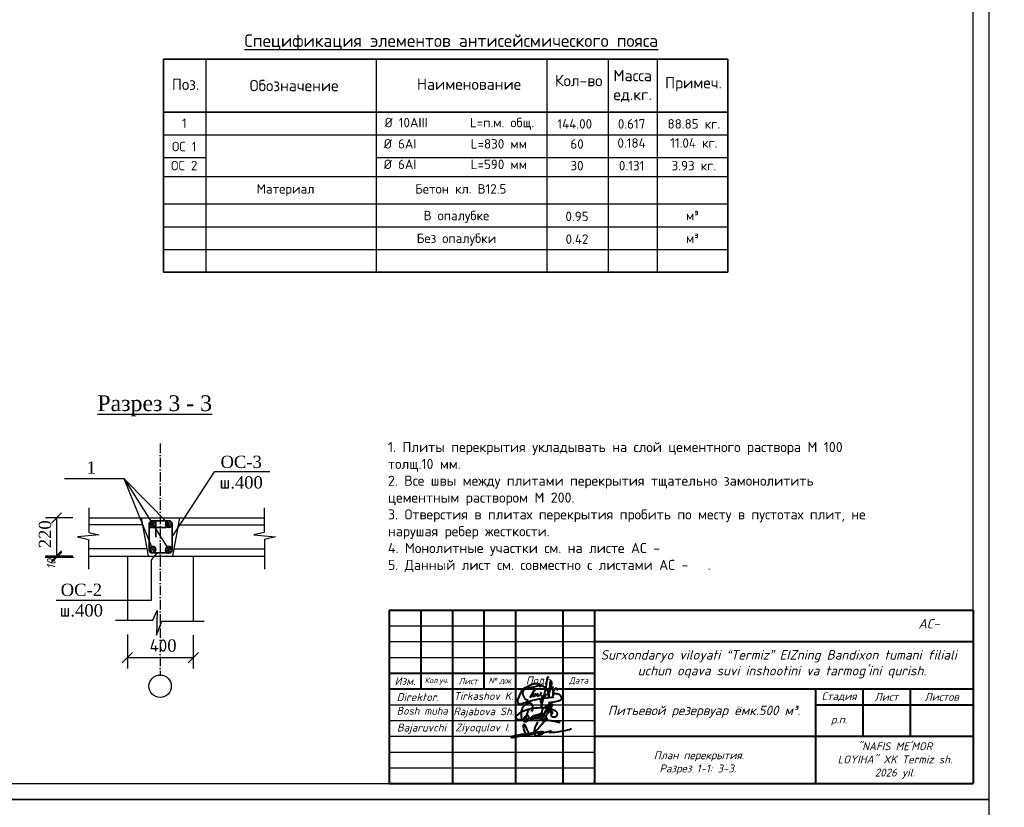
# Model space of a CAD drawing. Header units: millimetres. Extents: x -3143211 to -2549809, y 1060331 to 1341741.
# Tile 104 of 141: x -3028602 to -2997414, y 1202555 to 1227508. Entities that reach past the tile are written whole.
import ezdxf

# ---------------------------------------------------------------- set-up
doc = ezdxf.new("R2010")
doc.units = ezdxf.units.MM
doc.linetypes.add('ACAD_ISO10W100', pattern=[18, 12, -3, 0, -3])
doc.layers.add('(002) Рамка', color=7, linetype='Continuous')
doc.layers.add('0 @ 1', color=7, linetype='Continuous')
doc.styles.add('ISOCPEUR', font='isocpeui.ttf', dxfattribs={"height": 250})
doc.styles.get("Standard").update_dxf_attribs({"font": 'isocpeui.ttf'})
doc.styles.add('V@ler@Live', font='isocpeui.ttf')
doc.styles.add('ValeraTextStyle', font='isocpeur.ttf')
pattern_1 = [(50, (-4323027.096, 257550.24), (47.3680139, -4.1441622), [4.953, -54.483]), (355, (-4323027.096, 257550.24), (-9.1631348, 49.6747271), [3.9624, -43.5864]), (100.451, (-4323023.15, 257549.895), (38.2050504, 45.5303388), [4.2094, -46.3034]), (46.1842, (-4323027.096, 257563.45), (70.4805506, -10.9310053), [7.4295, -81.7245]), (96.6356, (-4323021.22, 257562.54), (61.725101, 64.3306445), [6.3141, -69.4551]), (351.184, (-4323027.1, 257563.45), (61.7251975, 64.3305306), [5.9436, -65.3796]), (21, (-4323020.492, 257560.146), (39.4198688, -26.5890348), [4.953, -54.483]), (326, (-4323020.492, 257560.146), (16.0685274, 47.8888712), [3.9624, -43.5864]), (71.4514, (-4323017.208, 257557.93), (55.4882876, 21.299943), [4.2094, -46.3034]), (37.5, (-4323027.096, 257550.24), (0.80303685, 21.9843101), [0, -43.05808, 0, -44.2468, 0, -43.7515]), (7.5, (-4323027.096, 257550.24), (17.37311225, 26.04694945), [0, -25.22728, 0, -42.06748, 0, -16.6751]), (327.5, (-4323041.823, 257550.24), (35.25355474, -1.48947344), [0, -16.51, 0, -51.5112, 0, -68.3514]), (317.5, (-4323048.427, 257550.24), (38.51358716, 6.61088767), [0, -21.463, 0, -34.20872, 0, -48.5394])]

# ---------------------------------------------------------------- blocks, each defined once
blk = doc.blocks.new('_Oblique')
at = {"color": 0, "linetype": 'ByBlock', "lineweight": -2}
blk.add_line((-0.5, -0.5), (0.5, 0.5), dxfattribs=at)
blk = doc.blocks.new('ghfgj jghjmhg jjbkm jkm')
at = {"color": 5, "linetype": 'ByBlock', "lineweight": 40}
for points in [[(-254.12, -8185.87), (-253.9, -8185.82), (-253.74, -8185.78), (-253.55, -8185.63), (-253.51, -8185.51), (-253.5, -8185.43), (-253.51, -8185.3), (-253.56, -8185.19), (-253.6, -8185.09), (-253.66, -8185.02), (-253.75, -8184.96), (-253.85, -8184.92), (-253.94, -8184.88), (-254.03, -8184.84), (-254.1, -8184.84), (-254.19, -8184.85), (-254.27, -8184.88), (-254.32, -8184.93), (-254.37, -8185.02), (-254.4, -8185.1), (-254.39, -8185.21), (-254.33, -8185.34), (-254.28, -8185.45), (-254.21, -8185.54), (-254.12, -8185.61), (-254.02, -8185.68), (-253.92, -8185.74), (-253.82, -8185.8), (-253.82, -8185.8), (-253.76, -8185.91), (-253.77, -8185.94), (-253.82, -8185.97), (-253.89, -8186.03), (-253.95, -8186.11), (-254.01, -8186.18), (-254.04, -8186.27), (-254.07, -8186.34), (-254.08, -8186.44), (-254.05, -8186.53), (-254.03, -8186.62), (-253.98, -8186.7), (-253.92, -8186.77), (-253.84, -8186.85), (-253.78, -8186.91), (-253.73, -8186.97), (-253.64, -8187.02), (-253.58, -8187.04), (-253.52, -8187.05), (-253.46, -8187.06), (-253.38, -8187.07), (-253.28, -8187.07), (-253.18, -8187.08), (-253.1, -8187.08), (-253.03, -8187.07), (-252.94, -8187.07), (-252.86, -8187.06), (-252.76, -8187.05), (-252.69, -8187.05), (-252.61, -8187.04), (-252.55, -8187.02), (-252.48, -8187), (-252.43, -8186.98), (-252.36, -8186.95), (-252.29, -8186.92), (-252.24, -8186.9), (-252.18, -8186.87), (-252.14, -8186.84), (-252.09, -8186.81), (-252.04, -8186.78), (-251.99, -8186.73), (-251.96, -8186.7), (-251.91, -8186.65), (-251.87, -8186.61), (-251.84, -8186.56), (-251.82, -8186.52), (-251.78, -8186.43), (-251.74, -8186.32), (-251.7, -8186.18), (-251.67, -8186.04), (-251.67, -8185.93), (-251.67, -8185.84), (-251.7, -8185.76), (-251.74, -8185.66), (-251.78, -8185.55), (-251.84, -8185.46), (-251.91, -8185.36), (-251.99, -8185.24), (-252.07, -8185.14), (-252.18, -8185.04), (-252.3, -8184.94), (-252.43, -8184.86), (-252.58, -8184.77), (-252.84, -8184.65), (-253.04, -8184.57), (-253.31, -8184.48), (-253.69, -8184.34), (-254.02, -8184.22), (-254.4, -8184.14), (-254.97, -8183.99), (-255.26, -8183.95), (-255.57, -8183.9), (-255.82, -8183.86), (-256.1, -8183.85), (-256.38, -8183.8), (-257.05, -8183.75), (-257.45, -8183.75), (-257.92, -8183.74), (-258.19, -8183.75), (-259.16, -8183.78), (-259.99, -8183.83), (-260.63, -8183.91), (-261.2, -8183.99), (-261.98, -8184.18), (-262.58, -8184.34), (-263.58, -8184.7), (-264.46, -8185.07), (-265.01, -8185.31), (-265.4, -8185.54), (-265.96, -8185.89), (-266.37, -8186.23), (-266.53, -8186.4), (-266.67, -8186.54), (-266.78, -8186.65), (-266.86, -8186.73), (-266.94, -8186.85), (-267, -8186.95), (-267.04, -8187.06), (-267.07, -8187.19), (-267.06, -8187.29), (-267.03, -8187.44), (-266.97, -8187.56), (-266.91, -8187.66), (-266.83, -8187.75), (-266.75, -8187.84), (-266.67, -8187.89), (-266.55, -8187.94), (-266.42, -8187.98), (-266.33, -8188.01), (-266.26, -8188.02), (-266.13, -8188.04), (-265.99, -8188.06), (-265.8, -8188.08), (-265.56, -8188.09), (-265.34, -8188.09), (-265.08, -8188.07), (-264.93, -8188.06), (-264.83, -8188.05), (-264.55, -8188.03), (-264.33, -8187.99), (-264.11, -8187.96), (-263.82, -8187.91), (-263.6, -8187.86), (-263.31, -8187.82), (-262.96, -8187.78), (-262.71, -8187.73), (-262.33, -8187.69), (-261.88, -8187.67), (-261.47, -8187.66), (-261.12, -8187.65), (-260.83, -8187.6), (-260.44, -8187.62), (-259.84, -8187.64), (-259.56, -8187.65), (-259.12, -8187.68), (-258.65, -8187.7), (-258.07, -8187.73), (-257.59, -8187.79), (-257.07, -8187.87), (-256.72, -8187.9), (-256.52, -8187.92), (-256.35, -8187.94), (-256.02, -8187.97), (-255.72, -8188.04), (-255.41, -8188.12), (-254.87, -8188.24), (-254.39, -8188.34), (-254.14, -8188.4), (-253.79, -8188.47), (-253.42, -8188.55), (-252.82, -8188.64), (-252.33, -8188.75), (-251.87, -8188.84), (-251.4, -8188.97), (-251.1, -8189.05), (-250.73, -8189.15)], [(-261.31, -8185.11), (-261.13, -8184.8), (-260.98, -8184.44), (-260.83, -8184.1), (-260.77, -8183.74), (-260.77, -8183.33), (-260.84, -8183.04), (-260.94, -8182.72), (-261.1, -8182.45), (-261.24, -8182.27), (-261.41, -8182.13), (-261.62, -8182.06), (-261.9, -8181.99), (-262.16, -8181.99), (-262.45, -8182.02), (-262.71, -8182.09), (-263.01, -8182.18), (-263.21, -8182.28), (-263.56, -8182.45), (-264.11, -8182.93), (-264.37, -8183.23), (-264.55, -8183.47), (-264.7, -8183.74), (-264.8, -8183.97), (-264.9, -8184.28), (-265, -8184.61), (-265.09, -8184.89), (-265.13, -8185.31), (-265.15, -8185.69), (-265.12, -8186.51), (-265.09, -8186.93), (-265.04, -8187.29), (-264.92, -8187.73), (-264.78, -8187.96), (-264.64, -8188.12), (-264.45, -8188.27), (-264.32, -8188.36), (-264.16, -8188.48), (-263.95, -8188.61), (-263.68, -8188.73), (-263.56, -8188.75), (-263.38, -8188.75), (-263.2, -8188.74), (-263.02, -8188.68), (-262.84, -8188.57), (-262.69, -8188.42), (-262.59, -8188.25), (-262.52, -8188.12), (-262.41, -8187.9), (-262.33, -8187.69), (-262.3, -8187.5), (-262.26, -8187.31), (-262.28, -8187.17), (-262.31, -8186.97), (-262.36, -8186.84), (-262.45, -8186.73), (-262.56, -8186.64), (-262.73, -8186.58), (-262.89, -8186.59), (-263.01, -8186.62), (-263.19, -8186.68), (-263.41, -8186.81), (-263.72, -8187.06), (-263.88, -8187.25), (-263.98, -8187.39), (-264.08, -8187.51), (-264.14, -8187.64), (-264.2, -8187.77), (-264.24, -8187.93), (-264.28, -8188.14), (-264.29, -8188.31), (-264.26, -8188.51), (-264.16, -8188.67), (-264.1, -8188.78), (-264.05, -8188.82), (-264.02, -8188.82), (-263.97, -8188.8), (-263.94, -8188.76), (-263.9, -8188.7), (-263.85, -8188.61), (-263.54, -8187.99), (-263.32, -8187.47), (-263.12, -8186.97), (-262.97, -8186.37), (-262.66, -8185.37), (-262.49, -8184.87), (-262.44, -8184.66), (-262.42, -8184.64), (-262.41, -8184.62), (-262.39, -8184.62), (-262.37, -8184.63), (-262.36, -8184.64), (-262.36, -8184.67), (-262.36, -8184.69), (-262.37, -8184.71), (-262.38, -8184.74)], [(-261.91, -8188.06), (-261.82, -8187.85), (-261.76, -8187.75), (-261.72, -8187.7), (-261.67, -8187.6), (-261.55, -8187.48), (-261.46, -8187.39), (-261.37, -8187.28), (-261.3, -8187.19), (-261.16, -8187.1), (-261.1, -8187.05), (-261, -8186.94), (-260.91, -8186.85), (-260.83, -8186.81), (-260.75, -8186.76), (-260.66, -8186.71), (-260.58, -8186.66), (-260.51, -8186.61), (-260.44, -8186.57), (-260.38, -8186.54), (-260.32, -8186.52), (-260.26, -8186.51), (-260.22, -8186.51), (-260.19, -8186.53), (-260.18, -8186.54), (-260.16, -8186.58), (-260.14, -8186.65), (-260.15, -8186.71), (-260.15, -8186.76), (-260.17, -8186.81), (-260.19, -8186.86), (-260.2, -8186.9), (-260.24, -8187.01), (-260.26, -8187.11), (-260.27, -8187.17), (-260.29, -8187.21), (-260.32, -8187.29), (-260.35, -8187.37), (-260.38, -8187.43), (-260.41, -8187.49), (-260.47, -8187.62), (-260.52, -8187.67), (-260.56, -8187.77), (-260.6, -8187.82), (-260.66, -8187.9), (-260.7, -8187.94), (-260.73, -8187.99), (-260.76, -8188.02), (-260.79, -8188.05), (-260.82, -8188.09), (-260.86, -8188.12), (-260.89, -8188.15), (-260.93, -8188.18), (-260.96, -8188.21), (-261, -8188.23), (-261.04, -8188.26), (-261.08, -8188.27), (-261.1, -8188.25), (-261.1, -8188.22), (-261.1, -8188.19), (-261.09, -8188.15), (-261.08, -8188.12), (-261.06, -8188.06), (-261.04, -8188.01), (-261.02, -8187.96), (-261, -8187.92), (-260.96, -8187.85), (-260.93, -8187.79), (-260.89, -8187.71), (-260.88, -8187.68), (-260.84, -8187.63), (-260.77, -8187.53), (-260.75, -8187.48), (-260.74, -8187.45), (-260.71, -8187.4), (-260.69, -8187.35), (-260.66, -8187.31), (-260.63, -8187.27), (-260.6, -8187.22), (-260.57, -8187.19), (-260.54, -8187.14), (-260.5, -8187.1), (-260.47, -8187.07), (-260.44, -8187.02), (-260.4, -8186.98), (-260.38, -8186.96), (-260.36, -8186.94), (-260.34, -8186.92), (-260.32, -8186.89), (-260.3, -8186.86), (-260.28, -8186.83), (-260.25, -8186.78), (-260.21, -8186.75), (-260.15, -8186.7), (-260.11, -8186.66), (-260.05, -8186.6), (-259.98, -8186.55), (-259.9, -8186.51), (-259.83, -8186.45), (-259.75, -8186.42), (-259.7, -8186.4), (-259.64, -8186.37), (-259.58, -8186.35), (-259.51, -8186.34), (-259.45, -8186.32), (-259.39, -8186.3), (-259.34, -8186.28), (-259.28, -8186.28), (-259.24, -8186.27), (-259.17, -8186.27), (-259.12, -8186.28), (-259.08, -8186.33), (-259.05, -8186.37), (-259.01, -8186.42), (-259, -8186.47), (-258.99, -8186.51), (-258.98, -8186.58), (-258.99, -8186.62), (-259, -8186.68), (-259, -8186.76), (-259.02, -8186.81), (-259.04, -8186.88), (-259.06, -8186.94), (-259.09, -8187.01), (-259.11, -8187.08), (-259.14, -8187.16), (-259.17, -8187.22), (-259.23, -8187.3), (-259.27, -8187.37), (-259.32, -8187.45), (-259.37, -8187.52), (-259.43, -8187.59), (-259.47, -8187.65), (-259.52, -8187.72), (-259.58, -8187.77), (-259.66, -8187.78), (-259.72, -8187.77), (-259.78, -8187.75), (-259.78, -8187.71), (-259.78, -8187.65), (-259.76, -8187.61), (-259.75, -8187.55), (-259.73, -8187.52), (-259.71, -8187.48), (-259.68, -8187.44), (-259.65, -8187.39), (-259.62, -8187.34), (-259.59, -8187.28), (-259.55, -8187.24), (-259.52, -8187.17), (-259.47, -8187.1), (-259.43, -8187.03), (-259.38, -8186.94), (-259.33, -8186.83), (-259.25, -8186.73), (-259.21, -8186.65), (-259.19, -8186.6), (-259.16, -8186.53), (-259.11, -8186.46), (-259.08, -8186.41), (-259.04, -8186.38), (-258.99, -8186.35), (-258.94, -8186.3), (-258.87, -8186.25), (-258.79, -8186.2), (-258.73, -8186.14), (-258.66, -8186.11), (-258.58, -8186.08), (-258.51, -8186.06), (-258.43, -8186.05), (-258.37, -8186.04), (-258.3, -8186.05), (-258.24, -8186.08), (-258.17, -8186.14), (-258.14, -8186.2), (-258.11, -8186.28), (-258.1, -8186.34), (-258.11, -8186.41), (-258.12, -8186.47), (-258.14, -8186.54), (-258.15, -8186.59), (-258.17, -8186.66), (-258.19, -8186.72), (-258.2, -8186.78), (-258.2, -8186.82), (-258.22, -8186.86), (-258.23, -8186.89), (-258.25, -8186.92), (-258.26, -8186.95), (-258.29, -8186.99), (-258.32, -8187.02), (-258.34, -8187.05), (-258.39, -8187.11), (-258.43, -8187.16), (-258.47, -8187.21), (-258.52, -8187.26), (-258.56, -8187.3), (-258.6, -8187.34), (-258.66, -8187.39), (-258.71, -8187.42), (-258.76, -8187.45), (-258.81, -8187.46), (-258.87, -8187.47), (-258.92, -8187.46), (-258.97, -8187.43), (-259, -8187.37), (-259, -8187.33), (-258.99, -8187.29), (-258.97, -8187.22), (-258.94, -8187.15), (-258.92, -8187.1), (-258.9, -8187.04), (-258.87, -8186.98), (-258.83, -8186.92), (-258.79, -8186.83), (-258.73, -8186.76), (-258.69, -8186.69), (-258.64, -8186.6), (-258.59, -8186.53), (-258.52, -8186.39), (-258.45, -8186.3), (-258.4, -8186.23), (-258.37, -8186.19), (-258.33, -8186.13), (-258.27, -8186.07), (-258.27, -8186.07), (-258.2, -8185.98), (-258.14, -8185.89), (-258.09, -8185.82), (-258.02, -8185.76), (-257.94, -8185.7), (-257.9, -8185.67), (-257.82, -8185.66), (-257.78, -8185.64), (-257.74, -8185.64), (-257.71, -8185.65), (-257.67, -8185.67), (-257.64, -8185.68), (-257.63, -8185.7), (-257.61, -8185.72), (-257.59, -8185.75), (-257.57, -8185.79), (-257.56, -8185.83), (-257.55, -8185.87), (-257.55, -8185.91), (-257.55, -8185.96), (-257.55, -8186.03), (-257.56, -8186.07), (-257.56, -8186.08), (-257.57, -8186.15), (-257.59, -8186.21), (-257.61, -8186.3), (-257.64, -8186.38), (-257.66, -8186.44), (-257.67, -8186.48), (-257.68, -8186.51), (-257.71, -8186.54), (-257.75, -8186.6), (-257.8, -8186.67), (-257.83, -8186.72), (-257.86, -8186.76), (-257.9, -8186.81), (-257.94, -8186.88), (-257.98, -8186.93), (-258, -8186.95), (-258.03, -8187), (-258.06, -8187.06), (-258.11, -8187.11), (-258.14, -8187.15), (-258.19, -8187.21), (-258.24, -8187.27), (-258.25, -8187.29), (-258.28, -8187.33), (-258.29, -8187.35), (-258.32, -8187.39), (-258.34, -8187.43), (-258.37, -8187.43), (-258.37, -8187.42), (-258.36, -8187.39), (-258.34, -8187.37), (-258.33, -8187.36), (-258.31, -8187.35), (-258.29, -8187.34), (-258.26, -8187.34), (-258.24, -8187.33), (-258.21, -8187.33), (-258.19, -8187.32), (-258.17, -8187.31), (-258.16, -8187.3), (-258.14, -8187.29), (-258.12, -8187.27), (-258.07, -8187.24), (-258.03, -8187.21), (-257.98, -8187.19), (-257.95, -8187.16), (-257.9, -8187.14), (-257.87, -8187.12), (-257.84, -8187.09), (-257.79, -8187.07), (-257.75, -8187.03), (-257.72, -8186.99), (-257.69, -8186.96), (-257.65, -8186.92), (-257.62, -8186.9), (-257.6, -8186.88), (-257.56, -8186.85), (-257.53, -8186.81), (-257.48, -8186.78), (-257.44, -8186.74), (-257.38, -8186.69), (-257.35, -8186.66), (-257.31, -8186.62), (-257.23, -8186.55), (-257.19, -8186.5), (-257.11, -8186.42), (-257.09, -8186.38), (-257.05, -8186.35), (-257.02, -8186.32), (-256.95, -8186.25), (-256.89, -8186.21), (-256.84, -8186.14), (-256.8, -8186.1), (-256.75, -8186.04), (-256.69, -8185.98), (-256.62, -8185.91), (-256.51, -8185.83), (-256.44, -8185.76), (-256.35, -8185.66), (-256.25, -8185.58), (-256.13, -8185.49), (-256.02, -8185.4), (-255.95, -8185.32), (-255.88, -8185.25), (-255.84, -8185.19), (-255.77, -8185.12), (-255.73, -8185.07), (-255.68, -8185.03), (-255.64, -8184.98), (-255.58, -8184.94), (-255.53, -8184.88), (-255.49, -8184.83), (-255.41, -8184.76), (-255.34, -8184.69), (-255.27, -8184.63), (-255.19, -8184.52), (-255.12, -8184.44), (-255.03, -8184.33), (-254.95, -8184.24), (-254.87, -8184.16), (-254.79, -8184.07), (-254.68, -8183.95), (-254.62, -8183.87), (-254.55, -8183.8), (-254.44, -8183.7), (-254.37, -8183.64), (-254.29, -8183.57), (-254.22, -8183.49), (-254.18, -8183.4), (-254.14, -8183.31), (-254.1, -8183.19), (-254.04, -8183.1), (-253.99, -8183), (-253.98, -8182.94), (-253.95, -8182.84), (-253.96, -8182.75), (-253.96, -8182.67), (-253.96, -8182.59), (-253.98, -8182.53), (-254, -8182.46), (-254, -8182.41), (-254.01, -8182.37), (-254.01, -8182.32), (-254.02, -8182.27), (-254.05, -8182.2), (-254.07, -8182.14), (-254.08, -8182.09), (-254.1, -8182.05), (-254.11, -8182.01), (-254.14, -8181.97), (-254.16, -8181.92), (-254.2, -8181.91), (-254.23, -8181.9), (-254.26, -8181.89), (-254.3, -8181.91), (-254.35, -8181.94), (-254.43, -8181.95), (-254.47, -8181.99), (-254.53, -8182.04), (-254.57, -8182.08), (-254.64, -8182.12), (-254.69, -8182.17), (-254.76, -8182.23), (-254.81, -8182.27), (-254.87, -8182.35), (-254.96, -8182.46), (-255, -8182.55), (-255.07, -8182.66), (-255.12, -8182.79), (-255.15, -8182.86), (-255.19, -8182.97), (-255.27, -8183.13), (-255.37, -8183.34), (-255.41, -8183.43), (-255.53, -8183.68), (-255.67, -8183.97), (-256, -8184.65), (-256.31, -8185.35), (-256.67, -8186.19), (-256.9, -8186.73), (-257.1, -8187.18), (-257.41, -8187.89), (-257.54, -8188.2)], [(-253.34, -8182.28), (-253.56, -8182.65), (-253.77, -8183), (-254.11, -8183.59), (-254.52, -8184.3), (-254.91, -8184.96), (-255.39, -8185.76), (-255.74, -8186.34), (-256.11, -8187.1), (-256.54, -8187.95), (-256.73, -8188.33), (-256.84, -8188.57), (-256.93, -8188.74), (-256.92, -8188.8), (-256.89, -8188.85), (-256.86, -8188.86), (-256.81, -8188.84), (-256.74, -8188.83), (-256.64, -8188.81), (-256.56, -8188.79), (-256.47, -8188.76), (-256.39, -8188.73), (-256.31, -8188.7), (-256.23, -8188.63), (-256.13, -8188.56), (-256, -8188.5), (-255.91, -8188.43), (-255.81, -8188.37), (-255.75, -8188.32), (-255.67, -8188.28), (-255.63, -8188.22), (-255.59, -8188.15), (-255.56, -8188.11), (-255.5, -8188.03), (-255.46, -8187.96), (-255.44, -8187.92), (-255.45, -8187.85), (-255.46, -8187.79), (-255.5, -8187.71), (-255.54, -8187.64), (-255.58, -8187.57), (-255.61, -8187.51), (-255.65, -8187.45), (-255.7, -8187.36), (-255.76, -8187.29), (-255.8, -8187.25), (-255.85, -8187.2), (-255.9, -8187.14), (-255.94, -8187.09), (-255.98, -8187.05), (-256.02, -8187), (-256.07, -8186.95), (-256.18, -8186.86), (-256.26, -8186.79), (-256.33, -8186.71), (-256.41, -8186.65), (-256.47, -8186.6), (-256.58, -8186.49), (-256.65, -8186.42), (-256.71, -8186.36), (-256.79, -8186.28), (-257.01, -8186.05), (-257.11, -8185.94), (-257.19, -8185.79), (-257.27, -8185.64), (-257.33, -8185.47), (-257.37, -8185.32), (-257.38, -8185.12), (-257.35, -8184.97), (-257.32, -8184.85), (-257.27, -8184.71), (-257.23, -8184.56), (-257.16, -8184.36), (-257.04, -8184.14), (-256.93, -8184), (-256.82, -8183.83), (-256.71, -8183.73), (-256.61, -8183.62), (-256.49, -8183.55), (-256.34, -8183.46), (-256.22, -8183.4), (-256.1, -8183.33), (-255.94, -8183.23), (-255.78, -8183.18), (-255.62, -8183.13), (-255.47, -8183.08), (-255.27, -8183.05), (-255.11, -8183.03), (-254.91, -8183), (-254.69, -8183), (-254.47, -8183.01), (-254.3, -8183.05), (-254.08, -8183.21), (-253.99, -8183.39)]]:
    blk.add_lwpolyline(points, dxfattribs=at)
blk = doc.blocks.new('dhfdgh xfghfgh ffnhjmgmgvbnfgg')
at = {"color": 5, "lineweight": 40, "ltscale": 0.5}
for p, q in [((1479223, -21865), (1479206, -21938)), ((1479232, -21840), (1479223, -21865)), ((1479249, -21856), (1479232, -21840)), ((1479259, -21871), (1479249, -21856)), ((1479272, -21891), (1479259, -21871)), ((1479166, -22194), (1479156, -22246)), ((1479186, -22087), (1479166, -22194)), ((1479191, -22031), (1479186, -22087)), ((1479206, -21938), (1479191, -22031)), ((1479014, -22576), (1479036, -22544)), ((1479036, -22544), (1479050, -22522)), ((1479050, -22522), (1479087, -22472)), ((1479107, -22459), (1479072, -22596)), ((1479087, -22472), (1479140, -22415)), ((1479134, -22332), (1479107, -22459)), ((1479156, -22246), (1479134, -22332)), ((1479140, -22415), (1479151, -22408)), ((1479150, -22450), (1479148, -22470)), ((1479148, -22470), (1479149, -22483)), ((1479149, -22483), (1479151, -22492)), ((1479155, -22412), (1479150, -22450)), ((1479151, -22408), (1479154, -22407)), ((1479151, -22492), (1479158, -22500)), ((1479154, -22407), (1479155, -22408)), ((1479155, -22408), (1479155, -22412)), ((1479000, -22618), (1479005, -22595)), ((1479005, -22637), (1479000, -22618)), ((1479005, -22595), (1479014, -22576)), ((1479011, -22653), (1479005, -22637)), ((1479022, -22680), (1479011, -22653)), ((1479019, -22877), (1479038, -22760)), ((1479020, -22878), (1479019, -22877)), ((1479022, -22878), (1479020, -22878)), ((1479031, -22709), (1479022, -22680)), ((1479023, -22878), (1479022, -22878)), ((1479032, -22801), (1479023, -22878)), ((1479036, -22732), (1479031, -22709)), ((1479052, -22687), (1479032, -22801)), ((1479037, -22753), (1479036, -22732)), ((1479038, -22760), (1479037, -22753)), ((1479072, -22596), (1479052, -22687))]:
    blk.add_line(p, q, dxfattribs=at)
for points in [[(1479224, -22461), (1479241, -22423), (1479263, -22388), (1479286, -22338), (1479310, -22292), (1479322, -22264), (1479330, -22239), (1479338, -22215), (1479346, -22183), (1479354, -22152), (1479360, -22124), (1479365, -22096), (1479367, -22070), (1479369, -22045), (1479368, -22026), (1479364, -22015), (1479359, -22001), (1479353, -21992), (1479349, -21988), (1479343, -21990), (1479338, -21999), (1479325, -22026), (1479317, -22050), (1479303, -22121), (1479295, -22194), (1479288, -22255), (1479285, -22289), (1479287, -22329), (1479273, -22379), (1479269, -22399), (1479267, -22423), (1479266, -22510), (1479267, -22423), (1479264, -22393), (1479257, -22371), (1479245, -22338), (1479230, -22312), (1479213, -22288), (1479197, -22267), (1479163, -22229), (1479123, -22191), (1479078, -22165), (1479048, -22150), (1479017, -22138), (1478960, -22115), (1478920, -22095), (1478874, -22081), (1478828, -22076), (1478795, -22076), (1478757, -22086), (1478724, -22099), (1478682, -22118), (1478638, -22137), (1478583, -22162), (1478528, -22189), (1478491, -22208), (1478456, -22235), (1478431, -22255), (1478400, -22283), (1478364, -22333), (1478328, -22399), (1478297, -22467), (1478272, -22526), (1478245, -22599), (1478244, -22642), (1478258, -22687), (1478271, -22724), (1478283, -22739), (1478299, -22746), (1478333, -22741), (1478419, -22713), (1478544, -22668), (1478713, -22620), (1478849, -22592), (1478951, -22572), (1479044, -22558), (1479219, -22534), (1479347, -22518), (1479408, -22511), (1479401, -22525), (1479395, -22539)], [(1478590, -22609), (1478563, -22611), (1478536, -22606), (1478508, -22594), (1478492, -22572), (1478477, -22543), (1478457, -22505), (1478436, -22461), (1478424, -22427), (1478418, -22390), (1478420, -22362), (1478428, -22331), (1478450, -22291), (1478476, -22262), (1478517, -22234), (1478557, -22216), (1478609, -22205), (1478683, -22191), (1478773, -22173), (1478857, -22158), (1478923, -22138), (1478971, -22125), (1478994, -22118), (1479019, -22100), (1478992, -22128), (1478984, -22142), (1478977, -22157), (1478975, -22170), (1478974, -22182), (1478970, -22188)], [(1479375, -22225), (1479399, -22187), (1479408, -22471), (1479406, -22364), (1479416, -22351), (1479426, -22333), (1479442, -22289), (1479460, -22262), (1479482, -22228), (1479492, -22220), (1479503, -22219), (1479516, -22225), (1479531, -22244), (1479541, -22265), (1479548, -22281), (1479549, -22285), (1479547, -22292), (1479546, -22295)], [(1478815, -22321), (1478813, -22292), (1478811, -22258), (1478794, -22275), (1478764, -22325), (1478645, -22532)], [(1478786, -22391), (1478727, -22519)], [(1478846, -22385), (1478807, -22466), (1478802, -22481), (1478800, -22494), (1478800, -22502)], [(1478907, -22386), (1478897, -22404), (1478885, -22424), (1478879, -22440), (1478875, -22452), (1478877, -22464), (1478883, -22471), (1478896, -22473), (1478913, -22473), (1478938, -22461), (1478961, -22447), (1478982, -22427), (1479002, -22408), (1479014, -22394), (1479018, -22382), (1479015, -22375), (1479011, -22368), (1479007, -22368), (1479005, -22370), (1479005, -22373), (1479000, -22386), (1478997, -22398), (1478993, -22411), (1478991, -22421), (1478990, -22431), (1478991, -22441), (1478994, -22446), (1478997, -22450), (1479003, -22454), (1479010, -22458), (1479016, -22458), (1479021, -22458)], [(1479406, -22374), (1479409, -22371), (1479414, -22366), (1479421, -22364), (1479428, -22365), (1479436, -22369), (1479442, -22378), (1479450, -22386), (1479461, -22390), (1479473, -22392), (1479487, -22392), (1479513, -22394), (1479539, -22395), (1479569, -22403), (1479595, -22415), (1479614, -22428), (1479628, -22445), (1479646, -22471), (1479661, -22498), (1479681, -22526), (1479687, -22537), (1479687, -22560), (1479684, -22579), (1479675, -22591), (1479656, -22609), (1479642, -22621), (1479610, -22634), (1479580, -22644), (1479519, -22659), (1479477, -22667), (1479435, -22675), (1479378, -22687), (1479338, -22693), (1479306, -22697), (1479276, -22700), (1479260, -22700)]]:
    blk.add_lwpolyline(points, dxfattribs=at)
blk = doc.blocks.new('65616152')
at = {"color": 5, "lineweight": 40, "true_color": 0x0000f5}
for points in [[(1279415, 265228), (1279057, 264705), (1278598, 264034), (1278382, 263509), (1278134, 263078), (1277994, 262545), (1277851, 262004), (1277776, 261556), (1277737, 261115), (1277701, 260716), (1277722, 260496), (1277730, 260167), (1277796, 259731), (1278018, 259441), (1278309, 259225), (1278601, 259127), (1278991, 259098), (1279387, 259094), (1279889, 259189), (1280352, 259407), (1281030, 259696), (1281576, 259928), (1281931, 260200), (1282034, 260401), (1281915, 260623), (1281551, 260802), (1281087, 260808), (1280787, 260808), (1280423, 260740), (1278109, 260488), (1276657, 260251), (1273700, 259801), (1271955, 259526), (1270532, 259301), (1269315, 259055), (1268808, 258966), (1268177, 258779), (1267649, 258632), (1267284, 258500), (1267248, 258412), (1267248, 258332), (1267308, 258272), (1267394, 258235), (1267537, 258235), (1267798, 258265), (1268152, 258306), (1268635, 258416), (1270126, 258669), (1271729, 258942), (1273456, 259235), (1275247, 259448), (1276608, 259807), (1278166, 260278), (1279164, 260481), (1280050, 260662), (1280154, 260639), (1280222, 260575), (1280266, 260538), (1280286, 260413), (1280230, 260351), (1280112, 260149), (1279962, 259982), (1279798, 259901), (1279639, 259901), (1279532, 259986), (1279532, 260140), (1279619, 260220), (1279823, 260292), (1280029, 260305), (1280257, 260260), (1280465, 260227), (1280574, 260185), (1280628, 260118), (1280634, 260043), (1280629, 259995), (1280611, 259940), (1280586, 259895), (1280481, 259863), (1280375, 259863), (1280289, 259889), (1280212, 259951), (1280204, 260034), (1280218, 260112), (1280244, 260181), (1280300, 260215), (1280515, 260227), (1280771, 260244), (1280828, 260248), (1280864, 260248), (1280895, 260239), (1280924, 260227), (1280964, 260203), (1280979, 260186), (1280980, 260156), (1280974, 260129), (1280946, 260081), (1280921, 260037), (1280844, 259996), (1280779, 259986), (1280731, 260016), (1280717, 260057), (1280717, 260098), (1280753, 260174), (1280828, 260200), (1280911, 260207), (1281178, 260270), (1281517, 260320), (1281866, 260434), (1282075, 260502), (1282650, 260656), (1283660, 260868), (1284229, 260987), (1284438, 261031), (1284872, 261121), (1285210, 261192), (1285303, 261186), (1285343, 261126), (1285343, 261065), (1285294, 261016), (1285139, 260982), (1285029, 260923), (1284933, 260873), (1284796, 260768), (1284756, 260700), (1284730, 260601), (1284760, 260561), (1284805, 260502), (1284929, 260533), (1285893, 260609), (1287154, 260721), (1288182, 260812), (1289325, 261007), (1290754, 261222), (1291857, 261388), (1292886, 261648), (1294011, 261945), (1294504, 262120), (1294798, 262268)], [(1281686, 264696), (1280112, 262946), (1279339, 262085), (1278484, 261359), (1277785, 260766), (1276609, 260060), (1275744, 259541), (1275063, 259376), (1274447, 259568), (1273996, 259965), (1273640, 260471), (1273243, 261332), (1272956, 262330), (1272845, 263146), (1272845, 263773), (1272899, 264287), (1273004, 264324), (1273111, 264236), (1273275, 264022), (1273734, 263260), (1274076, 262456), (1274414, 261823), (1274730, 261257), (1275006, 260715), (1275242, 260425)], [(1281686, 264696), (1281695, 264710), (1281696, 264715), (1281696, 264720), (1281694, 264726), (1281689, 264735), (1281682, 264745), (1281671, 264754), (1281659, 264758), (1281649, 264764), (1281632, 264769), (1281615, 264770), (1281595, 264770), (1281576, 264768), (1281566, 264766), (1281556, 264763), (1281543, 264757), (1281533, 264746), (1281505, 264697), (1281469, 264630), (1281184, 263973)]]:
    blk.add_lwpolyline(points, dxfattribs=at)

msp = doc.modelspace()

# ---------------------------------------------------------------- hatches: boundary and pattern name
h = msp.add_hatch()
h.set_pattern_fill('AR-CONC', color=256, scale=0.26, style=0)
h.set_pattern_definition(pattern_1)
h.paths.add_polyline_path([(-3024291.64384, 1211532.51026, 0.336450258), (-3024379.35294, 1211626.67617), (-3024415.74308, 1211626.67617, 0.0715204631), (-3024444.55322, 1211617.30191), (-3024331.79709, 1211438.08889, 0.2037968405), (-3024291.64384, 1211511.08623)])
h.paths.add_polyline_path([(-3024444.55322, 1211617.30191, 0.2568381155), (-3024503.3746, 1211533.25139), (-3024503.3746, 1211510.3451, 0.588878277), (-3024331.79709, 1211438.08889)])
h = msp.add_hatch()
h.set_pattern_fill('AR-CONC', color=256, scale=0.26, style=0)
h.set_pattern_definition(pattern_1)
h.paths.add_polyline_path([(-3023769.78375, 1211523.25205, 0.3458816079), (-3023851.05111, 1211626.67617), (-3023901.40549, 1211626.67617, 0.3458816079), (-3023982.67284, 1211523.25205, 1)])
h = msp.add_hatch()
h.set_pattern_fill('AR-CONC', color=256, scale=0.26, style=0)
h.set_pattern_definition(pattern_1)
h.paths.add_polyline_path([(-3024420.64384, 1210614.52254), (-3024374.45218, 1210614.52254, 0.3515111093), (-3024291.10347, 1210718.43127, 0.9474992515), (-3024503.3746, 1210729.88441), (-3024503.3746, 1210706.97812, 0.3215064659)])
h = msp.add_hatch()
h.set_pattern_fill('AR-CONC', color=256, scale=0.26, style=0)
h.set_pattern_definition(pattern_1)
h.paths.add_polyline_path([(-3023983.52628, 1210715.37063, 0.321730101), (-3023911.14204, 1210614.52254), (-3023843.02144, 1210614.52254, 0.284174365), (-3023771.64308, 1210700.77165), (-3023771.64308, 1210729.9696, 0.9334698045)])

# ---------------------------------------------------------------- linework, layer by layer
at = {"color": 0}
msp.add_line((-2997896.73173, 1202804.62022), (-2997896.73173, 1244804.62022), dxfattribs=at)
for p, q in [((-3024045.73116, 1226254.19961), (-3006173.35992, 1226254.19961)), ((-3024045.73116, 1219509.48557), (-3024045.73116, 1226254.19961)), ((-3022695.73116, 1219509.48557), (-3022695.73116, 1226254.19961)), ((-3017295.73116, 1219509.48557), (-3017295.73116, 1226254.19961)), ((-3011895.73116, 1219509.48557), (-3011895.73116, 1226254.19961)), ((-3009950.23235, 1219509.48557), (-3009950.23235, 1226254.19961)), ((-3009950.23235, 1219509.48557), (-3009950.23235, 1226254.19961)), ((-3008401.84431, 1219509.48557), (-3008401.84431, 1226254.19961)), ((-3024045.73116, 1224583.06672), (-3006173.35992, 1224583.06672)), ((-3024045.73116, 1223863.06672), (-3006173.35992, 1223863.06672)), ((-3024045.73116, 1223143.06672), (-3022695.73116, 1223143.06672)), ((-3017295.73116, 1223143.06672), (-3006173.35992, 1223143.06672)), ((-3024045.73116, 1222538.63317), (-3006173.35992, 1222538.63317)), ((-3024045.73116, 1221669.48557), (-3006173.35992, 1221669.48557)), ((-3024045.73116, 1220949.48557), (-3006173.35992, 1220949.48557)), ((-3024045.73116, 1220229.48557), (-3006173.35992, 1220229.48557)), ((-3024045.73116, 1220229.48557), (-3006173.35992, 1220229.48557)), ((-3024045.73116, 1220229.48557), (-3006173.35992, 1220229.48557)), ((-3024045.73116, 1220229.48557), (-3006173.35992, 1220229.48557)), ((-3024045.73116, 1220229.48557), (-3006173.35992, 1220229.48557)), ((-3024045.73116, 1220229.48557), (-3006173.35992, 1220229.48557)), ((-3024045.73116, 1219509.48557), (-3006173.35992, 1219509.48557)), ((-3024045.73116, 1219509.48557), (-3006173.35992, 1219509.48557)), ((-3024045.73116, 1219509.48557), (-3006173.35992, 1219509.48557)), ((-3024045.73116, 1219509.48557), (-3006173.35992, 1219509.48557)), ((-3024045.73116, 1219509.48557), (-3006173.35992, 1219509.48557)), ((-3024045.73116, 1219509.48557), (-3006173.35992, 1219509.48557)), ((-3024045.73116, 1219509.48557), (-3006173.35992, 1219509.48557)), ((-3024045.73116, 1219509.48557), (-3006173.35992, 1219509.48557)), ((-3024045.73116, 1219509.48557), (-3006173.35992, 1219509.48557)), ((-3024045.73116, 1219509.48557), (-3006173.35992, 1219509.48557)), ((-3024045.73116, 1219509.48557), (-3006173.35992, 1219509.48557))]:
    msp.add_line(p, q)
at = {"color": 1, "linetype": 'ACAD_ISO10W100', "ltscale": 25}
msp.add_line((-3024148.8275, 1214076.15132), (-3024148.8275, 1206743.90622), dxfattribs=at)
at = {"linetype": 'ByBlock'}
for p, q in [((-3025292.61282, 1212965.19605), (-3027182.05184, 1212965.19605)), ((-3025292.61282, 1212965.19605), (-3024378.8887, 1211503.68946)), ((-3024385.3283, 1210718.02318), (-3025292.61282, 1212965.19605)), ((-3023876.2283, 1211523.25205), (-3025292.61282, 1212965.19605)), ((-3025292.61282, 1212965.19605), (-3023877.08174, 1210715.37063)), ((-3026407.05119, 1212042.00502), (-3026407.05119, 1211262.8681)), ((-3020862.26279, 1212042.00502), (-3020862.26279, 1211262.8681)), ((-3026920.50882, 1211722.4742), (-3027779.78766, 1211722.4742)), ((-3027436.58766, 1211722.4742), (-3027436.58766, 1210473.4602)), ((-3026407.05119, 1211722.4742), (-3020862.26279, 1211722.4742)), ((-3024752.8595, 1211722.4742), (-3024533.2115, 1210514.4102)), ((-3023544.7955, 1211722.4742), (-3023764.4435, 1210514.4102)), ((-3024713.07511, 1211503.66005), (-3026407.05119, 1211503.66005)), ((-3023584.57989, 1211503.66005), (-3020862.26279, 1211503.66005)), ((-3026084.76114, 1211187.93344), (-3026774.34082, 1211127.9959)), ((-3026774.34082, 1211127.9959), (-3026422.02519, 1211038.11511)), ((-3026422.02519, 1211038.11511), (-3026422.02519, 1210101.61029)), ((-3026407.05119, 1211262.8681), (-3026084.76114, 1211187.93344)), ((-3020862.26279, 1211262.8681), (-3021184.55285, 1211187.93344)), ((-3021184.55285, 1211187.93344), (-3020494.97317, 1211127.9959)), ((-3020494.97317, 1211127.9959), (-3020847.2888, 1211038.11511)), ((-3020847.2888, 1211038.11511), (-3020847.2888, 1210101.61029)), ((-3024574.8733, 1210743.55012), (-3026422.02519, 1210743.55012)), ((-3023722.7817, 1210743.55012), (-3020847.2888, 1210743.55012)), ((-3026920.50882, 1210514.4102), (-3027779.78766, 1210514.4102)), ((-3026422.02519, 1210514.4102), (-3020847.2888, 1210514.4102)), ((-3025192.1555, 1210514.4102), (-3025192.1555, 1208478.59809)), ((-3024259.95013, 1210601.98865), (-3024432.96574, 1210391.92673)), ((-3023105.4995, 1210514.4102), (-3023105.4995, 1208453.60287)), ((-3024432.96574, 1210391.92673), (-3024432.96574, 1209107.63119)), ((-3024432.96574, 1209107.63119), (-3027446.26912, 1209107.63119)), ((-3024382.93902, 1208478.59809), (-3024249.64718, 1208795.01725)), ((-3024249.64718, 1208795.01725), (-3024266.25047, 1208003.89284)), ((-3025566.0399, 1208478.59809), (-3024382.93902, 1208478.59809)), ((-3024266.25047, 1208003.89284), (-3024099.67446, 1208453.60287)), ((-3024099.67446, 1208453.60287), (-3022758.22163, 1208453.60287)), ((-3025192.1555, 1208028.70078), (-3025192.1555, 1206952.93673)), ((-3023105.4995, 1208003.70556), (-3023105.4995, 1206952.93673)), ((-3025192.1555, 1207296.13673), (-3023105.4995, 1207296.13673))]:
    msp.add_line(p, q, dxfattribs=at)
at = {"ltscale": 0.01}
for p, q in [((-3023771.64308, 1211119.65883), (-3022429.58497, 1213182.03089)), ((-3020675.67974, 1213182.03089), (-3022429.58497, 1213182.03089)), ((-3025192.1555, 1212770.46864), (-3025179.05863, 1212783.56551)), ((-3025178.61486, 1212784.00928), (-3025146.34024, 1212816.2839)), ((-3023105.22037, 1210514.32761), (-3021654.55027, 1210514.32761))]:
    msp.add_line(p, q, dxfattribs=at)
at = {"lineweight": 35}
for p, q in [((-3024507.95214, 1211415.33899), (-3023959.88836, 1211415.33899)), ((-3024503.3746, 1210706.97812), (-3024503.3746, 1211533.25139)), ((-3024455.77917, 1211626.67617), (-3023823.35309, 1211626.67617)), ((-3024291.64384, 1211634.48081), (-3024291.64384, 1211109.68307)), ((-3023771.64308, 1211538.54601), (-3023771.64308, 1210700.77165)), ((-3023815.32342, 1210614.52254), (-3024420.64384, 1210614.52254))]:
    msp.add_line(p, q, dxfattribs=at)
at = {"ltscale": 0.008}
msp.add_line((-3026901.84585, 1210473.4602), (-3027793.12792, 1210473.4602), dxfattribs=at)
at = {"color": 0, "lineweight": 40, "ltscale": 100}
for p, q in [((-3016896.73173, 1208804.62022), (-2998396.73173, 1208804.62022)), ((-3016896.73173, 1208804.62022), (-3016896.73173, 1203304.62022)), ((-3015896.73173, 1208804.62022), (-3015896.73173, 1206304.62022)), ((-3014896.73173, 1208804.62022), (-3014896.73173, 1203304.62022)), ((-3013896.73173, 1208804.62022), (-3013896.73173, 1206304.62022)), ((-3012896.73173, 1208804.62022), (-3012896.73173, 1203304.62022)), ((-3011396.73173, 1208804.62022), (-3011396.73173, 1203304.62022)), ((-3010396.73173, 1208804.62022), (-3010396.73173, 1203304.62022)), ((-2998396.73173, 1208804.62022), (-2998396.73173, 1203304.62022)), ((-3010396.73173, 1207804.62022), (-2998396.73173, 1207804.62022)), ((-3016896.73173, 1206804.62022), (-3010396.73173, 1206804.62022)), ((-3016896.73173, 1206304.62022), (-2998396.73173, 1206304.62022)), ((-3003396.73173, 1206304.62022), (-3003396.73173, 1203304.62022)), ((-3001896.73173, 1206304.62022), (-3001896.73173, 1204804.62022)), ((-3000396.73173, 1206304.62022), (-3000396.73173, 1204804.62022)), ((-3003396.73173, 1205804.62022), (-2998396.73173, 1205804.62022)), ((-3010396.73173, 1204804.62022), (-2998396.73173, 1204804.62022)), ((-3016896.73173, 1203304.62022), (-2998396.73173, 1203304.62022))]:
    msp.add_line(p, q, dxfattribs=at)
at = {"color": 0, "ltscale": 100}
for p, q in [((-3016896.73173, 1208304.62022), (-3010396.73173, 1208304.62022)), ((-3016896.73173, 1207804.62022), (-3010396.73173, 1207804.62022)), ((-3016896.73173, 1207304.62022), (-3010396.73173, 1207304.62022)), ((-3016896.73173, 1205804.62022), (-3010396.73173, 1205804.62022)), ((-3016896.73173, 1205304.62022), (-3010396.73173, 1205304.62022)), ((-3016896.73173, 1204804.62022), (-3010396.73173, 1204804.62022)), ((-3016896.73173, 1204304.62022), (-3010396.73173, 1204304.62022)), ((-3016896.73173, 1203804.62022), (-3010396.73173, 1203804.62022))]:
    msp.add_line(p, q, dxfattribs=at)
at = {"color": 0}
for points in [[(-3057296.73173, 1202804.62022), (-2997896.73173, 1202804.62022), (-2997896.73173, 1244804.62022), (-3057296.73173, 1244804.62022)], [(-3055296.73173, 1203304.62022), (-2998396.73173, 1203304.62022), (-2998396.73173, 1244304.62022), (-3055296.73173, 1244304.62022)], [(-3057296.73173, 1160804.62022), (-2997896.73173, 1160804.62022), (-2997896.73173, 1202804.62022), (-3057296.73173, 1202804.62022)]]:
    msp.add_lwpolyline(points, close=True, dxfattribs=at)
at = {"lineweight": 35, "ltscale": 500}
for points in [[(-3024045.73116, 1226254.19961), (-3006173.35992, 1226254.19961), (-3006173.35992, 1224583.06672), (-3024045.73116, 1224583.06672)], [(-3024045.73116, 1224583.06672), (-3006173.35992, 1224583.06672), (-3006173.35992, 1219509.48557), (-3024045.73116, 1219509.48557)]]:
    msp.add_lwpolyline(points, close=True, dxfattribs=at)
at = {"lineweight": 35}
for centre in [(-3024397.54801, 1211521.79825), (-3023876.2283, 1211523.25205), (-3024397.54801, 1210718.43127), (-3023877.08174, 1210715.37063)]:
    msp.add_circle(centre, 106.44454, dxfattribs=at)
msp.add_circle((-3024152.71138, 1206390.27386), 353.65368)

# ---------------------------------------------------------------- block references
for p, xscale, yscale, zscale in [((-3027436.58766, 1211722.4742), 325, 325, 325), ((-3027436.58766, 1210473.4602), 338, 338, 338), ((-3027436.58766, 1210514.4102), 325, 325, 325), ((-3025192.1555, 1207296.13673), 325, 325, 325), ((-3023105.4995, 1207296.13673), 325, 325, 325)]:
    msp.add_blockref('_Oblique', p, dxfattribs=dict(xscale=xscale, yscale=yscale, zscale=zscale))
at = {"lineweight": 40, "xscale": 0.9677430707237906, "yscale": 0.9677430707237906, "zscale": 0.9677430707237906}
msp.add_blockref('dhfdgh xfghfgh ffnhjmgmgvbnfgg', (-4443393.47146, 1227833.19038), dxfattribs=at)
at = {"color": 0, "xscale": 85.50048011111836, "yscale": 85.50048011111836, "zscale": 85.50048011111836}
msp.add_blockref('ghfgj jghjmhg jjbkm jkm', (-2990049.19058, 1905417.24719), dxfattribs=at)
at = {"color": 0, "ltscale": 100, "xscale": 0.06931321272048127, "yscale": 0.06931321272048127, "zscale": 0.06931321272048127}
msp.add_blockref('65616152', (-3100866.77846, 1186868.9045), dxfattribs=at)

# ---------------------------------------------------------------- texts
at = {"layer": '(002) Рамка', "char_height": 300, "width": 11750.9206449, "attachment_point": 1}
for insert in [(-3069699.28716, 1207534.63865), (-3010299.28716, 1207534.63865)]:
    msp.add_mtext('\\pi96.71032;Surxondaryo viloyati “Termiz” EIZning Bandixon tumani filiali \\P\\pi1273.1876;uchun oqava suvi inshootini va tarmog’ini qurish.', dxfattribs=dict(at, insert=insert))
at = {"ltscale": 0.008, "insert": (-3027603.29503, 1210255.71725), "char_height": 273, "attachment_point": 5, "rotation": 90}
msp.add_mtext('10', dxfattribs=at)
at = {"char_height": 300}
for s, insert, width, attachment_point in [('АС-', (-3000137.09718, 1208521.031), 3755.5448795, 1), ('\\pt184.701;{\\C0;Питьевой резервуар ёмк.500 м³.}', (-3006926.11925, 1205775.10852), 6815.5670785, 2)]:
    msp.add_mtext(s, dxfattribs=dict(at, insert=insert, width=width, attachment_point=attachment_point))
at = {"color": 0, "ltscale": 100, "attachment_point": 5, "style": 'V@ler@Live'}
for s, insert, char_height, width in [('Изм.', (-3016396.73173, 1206554.62022), 250, 700), ('Лист', (-3014396.73173, 1206554.62022), 200, 700), ('{\\T0.9;№ док}', (-3013396.73173, 1206554.62022), 180, 700), ('Подп.', (-3012146.73173, 1206554.62022), 250, 1200), ('Дата', (-3010896.73173, 1206554.62022), 200, 700), ('{\\W0.9;Кол.уч.}', (-3015396.73173, 1206554.62022), 180, 700), ('Стадия', (-3002646.73173, 1206054.62022), 250, 1200), ('Лист', (-3001146.73173, 1206054.62022), 250, 1200), ('Листов', (-2999396.73173, 1206054.62022), 250, 1700), ('р.п.', (-3002646.73173, 1205304.62022), 250, 1200)]:
    msp.add_mtext(s, dxfattribs=dict(at, insert=insert, char_height=char_height, width=width))
at = {"ltscale": 100, "style": 'V@ler@Live'}
for s, insert, char_height, width, attachment_point in [('Direktor.', (-3016661.01865, 1206046.92451), 250, 1799.9999979, 4), ('Bosh muha', (-3016661.01865, 1205610.5664), 240, 1799.9999979, 4), ('Bajaruvchi', (-3016654.17175, 1205043.19714), 250, 1799.9999979, 4), ('"NAFIS ME\'MOR LOYIHA" XK Termiz sh. 2026 yil.', (-3000877.78485, 1204033.92146), 250, 3658.6001653, 5)]:
    msp.add_mtext(s, dxfattribs=dict(at, insert=insert, char_height=char_height, width=width, attachment_point=attachment_point))
at = {"lineweight": 30, "char_height": 245, "width": 2482.9345464, "attachment_point": 5, "style": 'ISOCPEUR'}
for s, insert in [('{\\fISOCPEUR|b0|i1|c204|p34;Tirkashov K.}', (-3013909.02974, 1206079.90903)), ('{\\fISOCPEUR|b0|i1|c204|p34;Rajabova Sh.}', (-3013903.24046, 1205556.76652)), ('{\\fISOCPEUR|b0|i1|c204|p34;Ziyoqulov I.}', (-3013943.88199, 1205048.30065))]:
    msp.add_mtext(s, dxfattribs=dict(at, insert=insert))
at = {"color": 0, "lineweight": 20, "insert": (-3009235.82668, 1204327.79107), "char_height": 250, "width": 4305.2788296, "attachment_point": 1}
msp.add_mtext('\\pi718.92729;{\\C256;План перекрытия. \\P\\pi896.01063;Разрез 1-1: 3-3. }', dxfattribs=at)
at = {"layer": '0 @ 1', "style": 'ValeraTextStyle'}
for s, insert, char_height, width, attachment_point in [('{\\LСпецификация элементов антисейсмического пояса}', (-3014932.63219, 1227045.31315), 400, 13084, 2), ('Кол-во', (-3010896.10383, 1225759.23442), 360, 1515.6, 2), ('Масса\\Pед.кг.', (-3009186.477, 1225917.31766), 360, 1307.0517641, 2), ('Примеч.', (-3007259.29069, 1225692.26448), 360, 1584.1245773, 2), ('Поз.', (-3023347.87782, 1225641.57373), 360, 211.8313573, 2), ('Обозначение', (-3019910.12669, 1225602.1563), 360, 2793.6, 2), ('Наименование', (-3014367.939, 1225645.9105), 360, 3135.6, 2), ('%%C 10AIII       L=п.м. общ.', (-3017047.19076, 1224399.52375), 300, 4623, 1), ('1', (-3023386.48586, 1224377.87804), 300, 135.1801653, 2), ('88.85 кг.', (-3007247.58162, 1224357.54351), 300, 1833, 2), ('ОС 1', (-3023391.15075, 1223639.23558), 300, 753, 2), ('%%C 6AI         L=830 мм', (-3017070.1652, 1223725.02052), 300, 4323, 1), ('60', (-3010948.41414, 1223719.38141), 300, 1480.2438388, 2), ('11.04 кг.', (-3007247.58162, 1223753.10995), 300, 1503, 2), ('ОС 2', (-3023391.15075, 1223034.80202), 300, 813, 2), ('%%C 6AI         L=590 мм', (-3017070.1652, 1223075.09019), 300, 4323, 1), ('30', (-3010948.41414, 1223033.10995), 300, 393, 2), ('3.93 кг.', (-3007247.58162, 1223033.10995), 300, 1353, 2), ('Материал', (-3020182.12441, 1222297.69193), 300, 1833, 2), ('Бетон кл. В12.5', (-3014631.77779, 1222297.69193), 300, 2883, 2), ('В опалубке', (-3014766.84024, 1221452.36144), 300, 2103, 2), ('0.95', (-3010948.41414, 1221426.8185), 300, 693, 2), ('Без опалубки', (-3014766.84024, 1220732.36144), 300, 2508, 2), ('0.42', (-3010948.41414, 1220706.8185), 300, 723, 2), ('{\\fTimes New Roman|b0|i0|c204|p18;\\LРазрез 3\\fTimes New Roman|b0|i0|c238|p18; - \\fTimes New Roman|b0|i0|c204|p18;3}', (-3024325.13746, 1215277.446), 499.2, 4572.5560719, 5), ('{\\fTimes New Roman|b0|i0|c204|p18;ОС-3\\fTimes New Roman|b0|i0|c238|p18;\\P}ш{\\fTimes New Roman|b0|i0|c238|p18;.400}', (-3021585.76005, 1213170.14751), 390, 5554.757105, 5), ('{\\fTimes New Roman|b0|i0|c238|p18;1}', (-3026333.09149, 1213320.67643), 390, 5554.757105, 5), ('{\\fTimes New Roman|b0|i0|c204|p18;ОС-2  \\P}ш{\\fTimes New Roman|b0|i0|c238|p18;.400}', (-3026648.15565, 1209115.7181), 390, 1342.1314348, 5)]:
    msp.add_mtext(s, dxfattribs=dict(at, insert=insert, char_height=char_height, width=width, attachment_point=attachment_point))
at = {"layer": '0 @ 1', "color": 7, "char_height": 300, "attachment_point": 2, "style": 'ValeraTextStyle'}
for s, insert, width in [('144.00', (-3011020.40922, 1224357.54351), 1113), ('0.617', (-3009219.87257, 1224357.54351), 843), ('0.184', (-3009219.87257, 1223753.10995), 873), ('0.131', (-3009219.87257, 1223033.10995), 633), ('м³', (-3007294.04401, 1221452.14369), 378), ('м³', (-3007294.04401, 1220732.14369), 378)]:
    msp.add_mtext(s, dxfattribs=dict(at, insert=insert, width=width))
at = {"layer": '0 @ 1', "color": 188, "insert": (-3016936.78745, 1214128.39113), "char_height": 320, "width": 15843.0600189, "attachment_point": 1, "style": 'ValeraTextStyle'}
msp.add_mtext('{\\C256;1. Плиты перекрытия укладывать на слой цементного раствора М 100 толщ.10 мм.\\P2. Все швы между плитами перекрытия тщательно замонолитить цементным раствором М 200.\\P3. Отверстия в плитах перекрытия пробить по месту в пустотах плит, не нарушая ребер жесткости.\\P4. Монолитные участки см. на листе АС -   \\P5. Данный лист см. совместно с листами АС -   .}', dxfattribs=at)
at = {"layer": '0 @ 1', "linetype": 'ByBlock', "insert": (-3027798.47275, 1211205.34999), "char_height": 390, "attachment_point": 5, "rotation": 90, "style": 'ValeraTextStyle'}
msp.add_mtext('{\\fTimes New Roman|b0|i0|c238|p18;220}', dxfattribs=at)
at = {"layer": '0 @ 1', "linetype": 'ByBlock', "insert": (-3024059.9118, 1207677.06335), "char_height": 390, "attachment_point": 5, "style": 'ValeraTextStyle'}
msp.add_mtext('40{\\fTimes New Roman|b0|i0|c238|p18;0}', dxfattribs=at)

doc.saveas('drawing.dxf')
